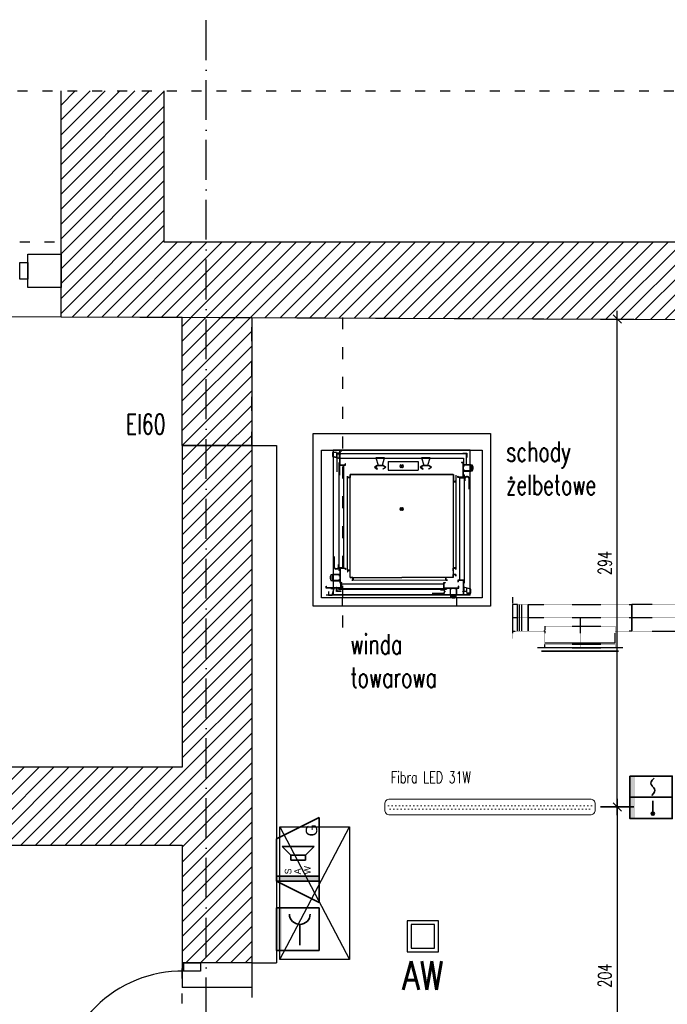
# Model space of a CAD drawing. Header units: millimetres. Extents: x 167273 to 188273, y -125105 to -88145.
# Tile 107 of 210: x 180078 to 180469, y -120218 to -119624. Entities that reach past the tile are written whole.
import ezdxf
from ezdxf.enums import TextEntityAlignment as Align

# ---------------------------------------------------------------- set-up
doc = ezdxf.new("R2010")
doc.units = ezdxf.units.MM
doc.header["$PDMODE"] = 35
doc.header["$PDSIZE"] = 5
for name, pattern in [('ACAD_ISO03W100', [30, 12, -18]), ('ACAD_ISO10W100', [18, 12, -3, 0, -3]), ('DASHDOT', [1, 0.5, -0.25, 0, -0.25]), ('WENT_2', [1.5, 0.5, -1])]:
    doc.linetypes.add(name, pattern=pattern)
for name, color, linetype in [('!_ppoz', 10, 'Continuous'), ('a-osie', 1, 'ACAD_ISO10W100'), ('a-poziomy', 9, 'Continuous'), ('a-wymiary', 9, 'Continuous'), ('b-drzwi', 6, 'Continuous'), ('b-przerywana1', 9, 'ACAD_ISO03W100'), ('b-widokowa', 7, 'Continuous'), ('b-ściany', 2, 'Continuous'), ('c-wyposażenie', 5, 'Continuous'), ('El_Oświetlenie awaryjne', 10, 'Continuous'), ('FLUID-N-BIB-SYM', 7, 'Continuous'), ('h-hatch', 8, 'Continuous')]:
    doc.layers.add(name, color=color, linetype=linetype)
for name, color, linetype, lineweight in [('EL_Linia SSP', 10, 'Continuous', 35), ('EL_oprawy', 72, 'Continuous', 5), ('FLUID-N-BIB', 8, 'Continuous', 30)]:
    doc.layers.add(name, color=color, linetype=linetype, lineweight=lineweight)
doc.styles.add('arial 0.8', font='romans.shx', dxfattribs={"width": 0.7, "height": 12})
doc.styles.add('ES1', font='romans.shx', dxfattribs={"width": 0.7, "height": 12})
doc.styles.add('PPAB_100', font='romans.shx', dxfattribs={"width": 0.7, "height": 12})
doc.styles.add('PPAB_50', font='romans.shx', dxfattribs={"width": 0.7, "height": 8})
doc.dimstyles.new('newPPAB_50', dxfattribs={"dimscale": 0, "dimtxt": 8, "dimasz": 1, "dimexe": 10, "dimexo": 10, "dimgap": 3.5, "dimtad": 1, "dimdec": 0, "dimzin": 0, "dimdsep": 46, "dimtxsty": 'PPAB_50', "dimblk": 'tick_50', "dimcen": 0.09, "dimdle": 5, "dimse1": 1, "dimse2": 1, "dimclrd": 9, "dimclre": 9, "dimclrt": 161, "dimadec": 0, "dimazin": 0, "dimtfac": 1, "dimtdec": 0, "dimtix": 1, "dimtofl": 0, "dimtmove": 2, "dimatfit": 3, "dimldrblk": 'tick_50', "dimfxl": 0, "dimtolj": 1, "dimtzin": 0, "dimarcsym": 0})
pattern_1 = [(45, (-27340.6366, 31489.7547), (-4.49012806, 4.49012806), [])]

# ---------------------------------------------------------------- blocks, each defined once
blk = doc.blocks.new('LED 31W')
h = blk.add_hatch()
h.set_pattern_fill('DOTS', color=256, scale=35)
h.set_pattern_definition([(0, (8e-13, -4e-12), (1.09375, 2.1875), [0, -2.1875])])
h.paths.add_polyline_path([(61.5, 2.75), (-61.5, 2.75), (-61.5, -2.75), (61.5, -2.75)])
blk.add_lwpolyline([(-60.5, -4.75), (60.5, -4.75, 0.414214), (63.5, -1.75), (63.5, 1.75, 0.414214), (60.5, 4.75), (-60.5, 4.75, 0.414214), (-63.5, 1.75), (-63.5, -1.75, 0.414214)], format="xyb", close=True)
at = {"style": 'ES1', "flags": 1}
blk.add_attdef('TYP', (-59.8, 30.4), '', height=12, rotation=360, dxfattribs=at)
at = {"style": 'ES1'}
blk.add_attdef('KOD', (-59.8, 14.37), '', height=12, rotation=360, dxfattribs=at)
blk = doc.blocks.new('A$C5690186C')
at = {"layer": 'EL_Linia SSP', "lineweight": 5}
h = blk.add_hatch(color=256, dxfattribs=at)
h.set_gradient(color1=(255, 0, 0), color2=(224, 0, 0), one_color=1, name='INVSPHERICAL')
h.paths.add_polyline_path([(-9.8, 0), (-9.8, 12.8), (-12.8, 12.8), (-12.8, 0)])
h.paths.add_polyline_path([(-9.8, -12.8), (-9.8, 0), (-12.8, 0), (-12.8, -12.8)])
at = {"layer": 'EL_Linia SSP'}
blk.add_hatch(color=256, dxfattribs=at).paths.add_polyline_path([(2.02, -9.84, 1), (0.15, -9.84, 1)])
at = {"layer": 'EL_Linia SSP', "color": 1, "linetype": 'Continuous'}
for p, q in [((-0.1, 8.54), (0.11, 9.39)), ((0.11, 7.68), (-0.1, 8.54)), ((0.11, 9.39), (0.74, 10.35)), ((0.58, 6.96), (0.11, 7.68)), ((0.74, 6.72), (0.58, 6.96)), ((0.74, 10.35), (1.79, 11.52)), ((1.07, 6.34), (0.74, 6.72)), ((1.07, 6.34), (1.41, 5.97)), ((1.41, 5.97), (1.57, 5.73)), ((1.41, 2.34), (0.36, 1.16)), ((2.04, 3.3), (1.41, 2.34)), ((1.57, 5.73), (2.04, 5.01)), ((2.04, 5.01), (2.25, 4.15)), ((2.25, 4.15), (2.04, 3.3))]:
    blk.add_line(p, q, dxfattribs=at)
at = {"layer": 'EL_Linia SSP'}
for p, q in [((-12.8, 0), (12.8, 0)), ((1.08, -2.06), (1.08, -9.84))]:
    blk.add_line(p, q, dxfattribs=at)
blk.add_lwpolyline([(-12.8, 12.8), (12.8, 12.8), (12.8, -12.8), (-12.8, -12.8)], close=True, dxfattribs=at)
blk.add_circle((1.08, -9.84), 0.938, dxfattribs=at)
at = {"layer": 'EL_Linia SSP', "color": 1}
blk.add_text('R,C', height=4, dxfattribs=at).set_placement((13.91, -11.8))
blk = doc.blocks.new('A$C2EBF4885')
at = {"layer": 'EL_Linia SSP', "lineweight": 5}
h = blk.add_hatch(color=256, dxfattribs=at)
h.set_gradient(color1=(255, 0, 0), color2=(224, 0, 0), one_color=1, name='INVSPHERICAL')
h.paths.add_polyline_path([(-9.8, 12.8), (-9.8, 25.6), (-12.8, 25.6), (-12.8, 12.8)])
h.paths.add_polyline_path([(-9.8, 0), (-9.8, 12.8), (-12.8, 12.8), (-12.8, 0)])
at = {"layer": 'EL_Linia SSP'}
blk.add_line((1.2, 15.68), (1.2, 3.14), dxfattribs=at)
blk.add_lwpolyline([(-12.8, 25.6), (12.8, 25.6), (12.8, 0), (-12.8, 0)], close=True, dxfattribs=at)
blk.add_arc((1.2, 21.95), 6.27, 180, 0, dxfattribs=at)
blk = doc.blocks.new('AW')
for points in [[(-6.25, -6.25), (6.25, -6.25), (6.25, 6.25), (-6.25, 6.25)], [(-4.75, -4.75), (4.75, -4.75), (4.75, 4.75), (-4.75, 4.75)]]:
    blk.add_lwpolyline(points, close=True)
at = {"style": 'arial 0.8', "width": 0.8}
blk.add_text('AW', height=11.5, dxfattribs=at).set_placement((0, -10), align=Align.TOP_CENTER)
blk = doc.blocks.new('A$C5906215B')
at = {"layer": 'EL_Linia SSP'}
h = blk.add_hatch(color=256, dxfattribs=at)
h.set_gradient(color1=(255, 0, 0), color2=(255, 0, 0))
h.paths.add_polyline_path([(-9.8, -25.6), (-9.8, 0), (-12.8, 0), (-12.8, -25.6)])
for p, q in [((-25.6, -25.6), (-12.8, 0)), ((-12.8, 0), (12.8, 0)), ((-12.8, 0), (-12.8, -25.6)), ((-9.8, -25.6), (-9.8, 0)), ((25.6, -25.6), (12.8, 0)), ((8.19, -3.31), (2.91, -8.67)), ((8.19, -22.72), (8.19, -3.31)), ((-0.13, -17.36), (-0.13, -8.67)), ((-0.13, -8.67), (2.91, -8.67)), ((2.91, -8.67), (2.91, -17.36)), ((2.91, -17.36), (-0.13, -17.36)), ((2.91, -17.36), (8.19, -22.72)), ((25.6, -25.6), (-25.6, -25.6))]:
    blk.add_line(p, q, dxfattribs=at)
for s, height, p in [('S', 4, (-8.62, -8.94)), ('A', 4, (-8.62, -14.63)), ('W', 4, (-8.62, -20.46)), ('G', 7, (14.27, -24.56))]:
    blk.add_text(s, height=height, dxfattribs=at).set_placement(p)
blk = doc.blocks.new('*U864')
at = {"linetype": 'Continuous', "lineweight": -2}
for p, q in [((-1580, 80), (-1580, 0)), ((1580, 0), (1580, 80)), ((-1580, 0), (-1580, -80)), ((1580, -80), (1580, 0))]:
    blk.add_line(p, q, dxfattribs=at)
at = {"color": 0, "linetype": 'ByBlock', "lineweight": -2}
for p, q in [((1580, 80), (-1580, 80)), ((-1580, -80), (1580, -80))]:
    blk.add_line(p, q, dxfattribs=at)
at = {"layer": 'FLUID-N-BIB-SYM', "linetype": 'DASHDOT', "lineweight": -3}
for p in [(-1580, 0), (1579.8, 0)]:
    blk.add_line(p, (1580, 0), dxfattribs=at)
blk = doc.blocks.new('*U858')
at = {"linetype": 'Continuous', "lineweight": -2}
for p, q in [((-257.5, 180), (-212.5, 180)), ((-212.5, 180), (212.5, 180)), ((212.5, 180), (257.5, 180)), ((-312.5, 80), (-312.5, -80)), ((312.5, -80), (312.5, 80))]:
    blk.add_line(p, q, dxfattribs=at)
at = {"color": 0, "linetype": 'ByBlock', "lineweight": -2}
for p, q in [((-212.5, 150), (-212.5, 180)), ((212.5, 150), (212.5, 180)), ((-212.5, 150), (-212.5, 49.9)), ((212.5, 80), (212.5, 150)), ((-312.5, 80), (-212.5, 80)), ((212.5, 49.9), (212.5, 80)), ((212.5, 80), (312.5, 80)), ((212.5, 49.9), (-212.5, 49.9)), ((312.5, -80), (-312.5, -80))]:
    blk.add_line(p, q, dxfattribs=at)
at = {"linetype": 'Continuous', "lineweight": -3}
blk.add_line((212.5, 150), (-212.5, 150), dxfattribs=at)
at = {"layer": 'FLUID-N-BIB-SYM', "linetype": 'DASHDOT', "lineweight": -3}
for p, q in [((0, 0), (0, 180)), ((0, 160), (0, 180)), ((-312.5, 0), (312.5, 0)), ((-312.5, 0), (-312.3, 0))]:
    blk.add_line(p, q, dxfattribs=at)
blk = doc.blocks.new('*U853')
at = {"color": 0, "linetype": 'ByBlock', "lineweight": -2}
for p, q in [((0, 80), (0, 125)), ((0, 80), (-30, 80)), ((0, 0), (0, 80)), ((0, -80), (0, 0)), ((-30, -80), (0, -80)), ((0, -125), (0, -80))]:
    blk.add_line(p, q, dxfattribs=at)
at = {"linetype": 'Continuous', "lineweight": -2}
for p, q in [((-30, 80), (-30, 0)), ((-30, 0), (-30, -80))]:
    blk.add_line(p, q, dxfattribs=at)
blk = doc.blocks.new('*U870')
at = {"linetype": 'Continuous', "lineweight": -2}
for p, q in [((-47.5, 80), (-47.5, 0)), ((47.5, 0), (47.5, 80)), ((-47.5, 0), (-47.5, -80)), ((47.5, -80), (47.5, 0))]:
    blk.add_line(p, q, dxfattribs=at)
at = {"color": 0, "linetype": 'ByBlock', "lineweight": -2}
for p, q in [((47.5, 80), (-47.5, 80)), ((-47.5, -80), (47.5, -80))]:
    blk.add_line(p, q, dxfattribs=at)
at = {"linetype": 'Continuous', "lineweight": -3}
for p, q in [((-7.5, -80), (-7.5, 80)), ((7.5, -80), (7.5, 80))]:
    blk.add_line(p, q, dxfattribs=at)
at = {"layer": 'FLUID-N-BIB-SYM', "linetype": 'DASHDOT', "lineweight": -3}
for p in [(-47.5, 0), (17.5, 0)]:
    blk.add_line(p, (47.5, 0), dxfattribs=at)
blk = doc.blocks.new('*U1050')
at = {"color": 0, "linetype": 'ByBlock', "lineweight": -2}
for p, q in [((-232.5, 0), (-212.5, 0)), ((-232.5, 0, 20), (232.5, 0, 20)), ((212.5, 0), (-212.5, 0)), ((-212.5, 0, -20), (-212.5, 0)), ((-212.5, 0, -20), (212.5, 0, -20)), ((212.5, 0), (212.5, 0, -20)), ((212.5, 0), (232.5, 0))]:
    blk.add_line(p, q, dxfattribs=at)
at = {"linetype": 'Continuous', "lineweight": -3}
for p, q in [((232.5, 0, 20), (-232.5, 0, 20)), ((-232.5, 0, 20), (232.5, 0, 20))]:
    blk.add_line(p, q, dxfattribs=at)
blk = doc.blocks.new('tick_50')
at = {"color": 9, "ltscale": 20}
for p, q in [((0, 10), (0, -10)), ((-5, 0), (5, 0))]:
    blk.add_line(p, q, dxfattribs=at)
at = {"color": 0}
blk.add_line((2.5, 2.5), (-2.5, -2.5), dxfattribs=at)
blk = doc.blocks.new('*D1486')
at = {"layer": 'a-wymiary', "color": 9, "lineweight": -2}
blk.add_line((180438.37, -120099.89), (180438.37, -120301.39), dxfattribs=at)
at = {"layer": 'Defpoints', "color": 0}
for p in [(180425.12, -120098.89), (180426.07, -120302.39), (180438.37, -120302.39)]:
    blk.add_point(p, dxfattribs=at)
at = {"layer": 'a-wymiary', "color": 9, "lineweight": -2}
for p, rotation in [((180438.37, -120098.89), 90), ((180438.37, -120302.39), 270)]:
    blk.add_blockref('tick_50', p, dxfattribs=dict(at, rotation=rotation))
at = {"layer": 'a-wymiary', "color": 161, "insert": (180430.87, -120200.64), "char_height": 8, "attachment_point": 5, "rotation": 90, "style": 'PPAB_50'}
blk.add_mtext('\\A1;204', dxfattribs=at)
blk = doc.blocks.new('winda_microlift')
at = {"layer": 'c-wyposażenie'}
for p, q in [((19298.14, -21828.05), (19295.87, -21828.05)), ((19295.87, -21828.05), (19295.87, -21830.36)), ((19295.87, -21830.36), (19300.11, -21831.64)), ((19298.14, -21828.13), (19295.96, -21828.13)), ((19295.96, -21828.13), (19295.96, -21830.29)), ((19295.96, -21830.29), (19300.02, -21831.52)), ((19378.92, -21826.65), (19296.25, -21826.65)), ((19296.25, -21826.65), (19296.25, -21836.5)), ((19298.14, -21828.05), (19298.14, -21828.13)), ((19298.18, -21828.51), (19298.18, -21831.07)), ((19300.79, -21828.51), (19298.18, -21828.51)), ((19298.18, -21831.07), (19298.44, -21831.07)), ((19298.44, -21831.07), (19298.44, -21828.76)), ((19298.44, -21828.76), (19300.79, -21828.76)), ((19376.67, -21828.81), (19298.48, -21828.81)), ((19298.48, -21828.81), (19298.48, -21839.67)), ((19300.11, -21829.5), (19300.02, -21829.5)), ((19300.02, -21829.5), (19300.02, -21831.52)), ((19300.11, -21831.64), (19300.11, -21829.5)), ((19300.19, -21835.74), (19300.19, -21826.76)), ((19300.19, -21826.76), (19301.48, -21826.76)), ((19300.19, -21841.72), (19300.19, -21831.37)), ((19300.19, -21831.37), (19374.96, -21831.37)), ((19300.36, -21826.94), (19301.48, -21826.94)), ((19300.36, -21835.57), (19300.36, -21826.94)), ((19300.79, -21828.76), (19300.79, -21828.51)), ((19301.48, -21826.76), (19301.48, -21826.94)), ((19322.06, -21831.33), (19323.35, -21835.76)), ((19327.2, -21831.33), (19322.06, -21831.33)), ((19325.91, -21835.76), (19327.2, -21831.33)), ((19354.71, -21831.33), (19349.58, -21831.33)), ((19349.58, -21831.33), (19350.86, -21835.76)), ((19353.43, -21835.76), (19354.71, -21831.33)), ((19374.4, -21828.51), (19376.97, -21828.51)), ((19374.4, -21828.76), (19374.4, -21828.51)), ((19376.71, -21828.76), (19374.4, -21828.76)), ((19374.96, -21831.37), (19374.96, -21835.83)), ((19376.67, -21834.97), (19376.67, -21828.81)), ((19376.71, -21831.07), (19376.71, -21828.76)), ((19376.97, -21831.07), (19376.71, -21831.07)), ((19376.97, -21828.51), (19376.97, -21831.07)), ((19378.88, -21835.41), (19378.88, -21827.22)), ((19378.92, -21913.63), (19378.92, -21826.65)), ((19296.25, -21836.5), (19296.25, -21905.45)), ((19299.94, -21834.2), (19299.59, -21834.2)), ((19299.59, -21834.2), (19299.59, -21894.56)), ((19299.76, -21897.79), (19299.76, -21834.38)), ((19299.94, -21835.87), (19299.94, -21834.2)), ((19302.67, -21835.87), (19299.94, -21835.87)), ((19300.19, -21835.74), (19303.61, -21835.74)), ((19300.36, -21835.57), (19303.44, -21835.57)), ((19302.67, -21897.62), (19302.67, -21835.87)), ((19303.61, -21834.89), (19303.44, -21834.89)), ((19303.44, -21835.57), (19303.44, -21834.89)), ((19303.61, -21835.74), (19303.61, -21834.89)), ((19322.83, -21835.8), (19321.21, -21836.92)), ((19321.21, -21836.92), (19322.83, -21838.03)), ((19321.47, -21836.92), (19322.83, -21835.97)), ((19322.92, -21837.9), (19321.47, -21836.92)), ((19324.63, -21835.8), (19322.83, -21835.8)), ((19322.83, -21835.97), (19326.43, -21835.97)), ((19323.35, -21835.76), (19325.91, -21835.76)), ((19323.35, -21835.76), (19325.91, -21835.76)), ((19324.5, -21835.97), (19324.5, -21835.42)), ((19324.63, -21835.8), (19326.43, -21835.8)), ((19324.67, -21835.42), (19324.67, -21835.93)), ((19324.67, -21835.97), (19324.67, -21835.85)), ((19326.34, -21837.9), (19327.8, -21836.92)), ((19326.43, -21835.8), (19328.05, -21836.92)), ((19327.8, -21836.92), (19326.43, -21835.97)), ((19328.05, -21836.92), (19326.43, -21838.03)), ((19329.33, -21833.54), (19347.44, -21833.54)), ((19329.33, -21833.54), (19329.33, -21838.69)), ((19336.63, -21835.37), (19338.52, -21837.26)), ((19336.63, -21837.26), (19338.52, -21835.37)), ((19347.44, -21833.54), (19347.44, -21838.69)), ((19350.35, -21835.8), (19348.73, -21836.92)), ((19348.73, -21836.92), (19350.35, -21838.03)), ((19348.98, -21836.92), (19350.35, -21835.97)), ((19350.44, -21837.9), (19348.98, -21836.92)), ((19352.15, -21835.8), (19350.35, -21835.8)), ((19350.35, -21835.97), (19353.94, -21835.97)), ((19350.86, -21835.76), (19353.43, -21835.76)), ((19352.02, -21835.97), (19352.02, -21835.42)), ((19352.15, -21835.8), (19353.94, -21835.8)), ((19352.28, -21835.42), (19352.28, -21835.93)), ((19352.28, -21835.97), (19352.28, -21835.85)), ((19353.86, -21837.9), (19355.31, -21836.92)), ((19353.94, -21835.8), (19355.57, -21836.92)), ((19355.31, -21836.92), (19353.94, -21835.97)), ((19355.57, -21836.92), (19353.94, -21838.03)), ((19373.66, -21834.13), (19373.66, -21834.3)), ((19374.94, -21834.13), (19373.66, -21834.13)), ((19374.77, -21834.3), (19373.66, -21834.3)), ((19374.77, -21842.94), (19374.77, -21834.3)), ((19374.94, -21843.11), (19374.94, -21834.13)), ((19375.03, -21835.41), (19375.03, -21836.44)), ((19379.3, -21835.41), (19375.03, -21835.41)), ((19375.03, -21836.44), (19375.11, -21836.44)), ((19375.11, -21835.49), (19379.22, -21835.49)), ((19375.11, -21836.44), (19375.11, -21835.49)), ((19378.88, -21904.36), (19378.88, -21835.41)), ((19379.22, -21835.49), (19379.22, -21839.17)), ((19379.3, -21839.26), (19379.3, -21835.41)), ((19380.24, -21835.67), (19379.3, -21835.67)), ((19380.24, -21839), (19380.24, -21835.67)), ((19380.59, -21836.05), (19380.24, -21836.05)), ((19380.59, -21838.62), (19380.59, -21836.05)), ((19380.71, -21836.52), (19380.59, -21836.52)), ((19380.71, -21838.15), (19380.71, -21836.52)), ((19304.81, -21842.26), (19304.94, -21842.26)), ((19304.81, -21843.12), (19304.81, -21842.26)), ((19306.53, -21843.12), (19304.81, -21843.12)), ((19304.81, -21843.2), (19306.53, -21843.2)), ((19304.86, -21899.04), (19304.81, -21843.2)), ((19304.94, -21842.26), (19304.94, -21842.99)), ((19304.94, -21842.99), (19306.4, -21842.99)), ((19306.4, -21841.28), (19368.76, -21841.28)), ((19306.4, -21842.99), (19306.4, -21841.28)), ((19306.53, -21841.41), (19306.53, -21843.12)), ((19368.63, -21841.41), (19306.53, -21841.41)), ((19306.58, -21899.04), (19306.53, -21843.2)), ((19322.83, -21838.03), (19322.92, -21837.9)), ((19326.43, -21838.03), (19326.34, -21837.9)), ((19329.33, -21838.69), (19347.44, -21838.69)), ((19350.35, -21838.03), (19350.44, -21837.9)), ((19353.94, -21838.03), (19353.86, -21837.9)), ((19368.63, -21841.41), (19368.63, -21845.68)), ((19368.76, -21841.28), (19368.76, -21845.55)), ((19370.27, -21841.81), (19370.32, -21897.66)), ((19371.52, -21842.25), (19371.69, -21842.25)), ((19371.52, -21843.11), (19371.52, -21842.25)), ((19374.94, -21843.11), (19371.52, -21843.11)), ((19371.69, -21842.94), (19371.69, -21842.25)), ((19374.77, -21842.94), (19371.69, -21842.94)), ((19372.46, -21843.24), (19372.46, -21904.99)), ((19372.46, -21843.24), (19375.2, -21843.24)), ((19375.11, -21838.23), (19375.03, -21838.23)), ((19375.03, -21838.23), (19375.03, -21839.26)), ((19375.03, -21839.26), (19379.3, -21839.26)), ((19375.11, -21839.17), (19375.11, -21838.23)), ((19379.22, -21839.17), (19375.11, -21839.17)), ((19375.2, -21841.57), (19375.54, -21841.57)), ((19375.2, -21843.24), (19375.2, -21841.57)), ((19375.37, -21843.24), (19375.37, -21841.74)), ((19375.37, -21843.07), (19375.37, -21906.48)), ((19375.54, -21846.38), (19375.54, -21841.57)), ((19375.7, -21845.22), (19375.7, -21843.51)), ((19375.87, -21845.22), (19375.87, -21843.51)), ((19376.77, -21842.44), (19377.2, -21842.44)), ((19376.77, -21842.62), (19377.2, -21842.62)), ((19378.1, -21843.51), (19378.1, -21850.14)), ((19378.27, -21843.51), (19378.27, -21850.14)), ((19379.3, -21839), (19380.24, -21839)), ((19380.24, -21838.62), (19380.59, -21838.62)), ((19380.59, -21838.15), (19380.71, -21838.15)), ((19368.63, -21845.77), (19368.58, -21901.61)), ((19368.63, -21845.68), (19370.34, -21845.68)), ((19368.72, -21845.77), (19368.63, -21845.77)), ((19370.34, -21845.77), (19368.68, -21845.77)), ((19370.21, -21845.55), (19368.76, -21845.55)), ((19370.21, -21844.83), (19370.21, -21845.55)), ((19370.34, -21844.83), (19370.21, -21844.83)), ((19370.34, -21845.68), (19370.34, -21844.83)), ((19370.34, -21845.55), (19370.34, -21844.83)), ((19375.54, -21906.65), (19375.54, -21846.3)), ((19336.63, -21863.1), (19338.52, -21861.21)), ((19336.63, -21861.21), (19338.52, -21863.1)), ((19296.87, -21897.35), (19296.87, -21890.72)), ((19297.04, -21897.35), (19297.04, -21890.72)), ((19299.26, -21895.63), (19299.26, -21897.35)), ((19299.43, -21895.63), (19299.43, -21897.35)), ((19299.59, -21894.48), (19299.59, -21899.29)), ((19294.42, -21902.71), (19294.42, -21904.34)), ((19294.55, -21902.71), (19294.42, -21902.71)), ((19294.55, -21902.24), (19294.55, -21904.81)), ((19294.89, -21902.24), (19294.55, -21902.24)), ((19294.89, -21901.86), (19294.89, -21905.19)), ((19295.83, -21901.86), (19294.89, -21901.86)), ((19295.83, -21901.6), (19295.83, -21905.45)), ((19300.11, -21901.6), (19295.83, -21901.6)), ((19295.92, -21901.69), (19300.02, -21901.69)), ((19295.92, -21905.36), (19295.92, -21901.69)), ((19298.36, -21898.24), (19297.93, -21898.24)), ((19298.36, -21898.41), (19297.93, -21898.41)), ((19299.94, -21899.29), (19299.59, -21899.29)), ((19299.76, -21897.62), (19299.76, -21899.12)), ((19299.94, -21897.62), (19299.94, -21899.29)), ((19302.67, -21897.62), (19299.94, -21897.62)), ((19300.02, -21901.69), (19300.02, -21902.63)), ((19300.02, -21902.63), (19300.11, -21902.63)), ((19300.11, -21902.63), (19300.11, -21901.6)), ((19300.19, -21897.75), (19300.19, -21906.73)), ((19300.19, -21897.75), (19303.61, -21897.75)), ((19300.36, -21897.92), (19303.44, -21897.92)), ((19300.36, -21897.92), (19300.36, -21906.56)), ((19303.44, -21897.92), (19303.44, -21898.61)), ((19303.61, -21898.61), (19303.44, -21898.61)), ((19303.61, -21897.75), (19303.61, -21898.61)), ((19304.86, -21899.04), (19306.58, -21899.04)), ((19306.58, -21899.13), (19304.86, -21899.13)), ((19304.86, -21899.13), (19304.86, -21899.98)), ((19304.86, -21899.26), (19304.86, -21899.98)), ((19304.86, -21899.98), (19304.99, -21899.98)), ((19304.99, -21899.98), (19304.99, -21899.26)), ((19304.99, -21899.26), (19306.45, -21899.26)), ((19306.45, -21903.53), (19306.45, -21899.26)), ((19306.58, -21903.41), (19306.58, -21899.13)), ((19370.29, -21901.61), (19368.58, -21901.61)), ((19368.58, -21903.41), (19368.58, -21901.7)), ((19368.58, -21901.7), (19370.29, -21901.7)), ((19370.32, -21897.66), (19368.6, -21897.66)), ((19368.6, -21899.45), (19368.6, -21897.74)), ((19368.6, -21897.74), (19370.32, -21897.74)), ((19370.16, -21901.82), (19368.71, -21901.82)), ((19368.71, -21901.82), (19368.71, -21903.53)), ((19370.2, -21897.87), (19368.73, -21897.87)), ((19368.73, -21897.87), (19368.73, -21899.58)), ((19370.16, -21902.55), (19370.16, -21901.82)), ((19370.29, -21902.55), (19370.16, -21902.55)), ((19370.2, -21898.6), (19370.2, -21897.87)), ((19370.32, -21898.6), (19370.2, -21898.6)), ((19370.29, -21901.7), (19370.29, -21902.55)), ((19370.32, -21897.74), (19370.32, -21898.6)), ((19292.04, -21909.89), (19292.04, -21908.6)), ((19292.04, -21908.6), (19292.21, -21908.6)), ((19292.21, -21909.72), (19292.21, -21908.6)), ((19294.42, -21904.34), (19294.55, -21904.34)), ((19294.55, -21904.81), (19294.89, -21904.81)), ((19294.89, -21905.19), (19295.83, -21905.19)), ((19295.83, -21905.45), (19300.11, -21905.45)), ((19300.02, -21905.36), (19295.92, -21905.36)), ((19296.25, -21905.45), (19296.25, -21913.63)), ((19300.02, -21904.42), (19300.02, -21905.36)), ((19300.11, -21904.42), (19300.02, -21904.42)), ((19300.11, -21905.45), (19300.11, -21904.42)), ((19301.02, -21906.47), (19300.16, -21906.47)), ((19300.16, -21906.47), (19300.16, -21906.64)), ((19300.85, -21906.64), (19300.16, -21906.64)), ((19300.19, -21906.73), (19301.48, -21906.73)), ((19300.36, -21906.56), (19301.48, -21906.56)), ((19300.85, -21909.72), (19300.85, -21906.64)), ((19301.02, -21909.89), (19301.02, -21906.47)), ((19301.15, -21907.41), (19301.15, -21910.14)), ((19362.9, -21907.41), (19301.15, -21907.41)), ((19301.48, -21906.73), (19301.48, -21906.56)), ((19308.15, -21903.53), (19306.45, -21903.53)), ((19306.58, -21903.41), (19308.28, -21903.41)), ((19307.43, -21905.12), (19307.43, -21904.99)), ((19307.43, -21904.99), (19308.15, -21904.99)), ((19308.28, -21905.12), (19307.43, -21905.12)), ((19308.15, -21904.99), (19308.15, -21903.53)), ((19308.28, -21903.41), (19308.28, -21905.12)), ((19308.37, -21903.41), (19308.37, -21905.12)), ((19308.37, -21903.41), (19337.58, -21903.41)), ((19364.32, -21905.22), (19308.37, -21905.12)), ((19364.22, -21903.41), (19337.58, -21903.41)), ((19362.9, -21907.41), (19362.9, -21910.14)), ((19363.02, -21906.47), (19363.88, -21906.47)), ((19363.02, -21909.89), (19363.02, -21906.47)), ((19363.2, -21906.64), (19363.88, -21906.64)), ((19363.2, -21909.72), (19363.2, -21906.64)), ((19363.88, -21906.47), (19363.88, -21906.64)), ((19364.22, -21905.07), (19364.22, -21903.41)), ((19364.22, -21905.12), (19364.22, -21905.07)), ((19368.58, -21903.41), (19364.3, -21903.41)), ((19364.3, -21903.41), (19364.3, -21905.12)), ((19364.3, -21905.12), (19365.16, -21905.12)), ((19368.71, -21903.53), (19364.43, -21903.53)), ((19364.43, -21904.99), (19364.43, -21903.53)), ((19365.16, -21904.99), (19364.43, -21904.99)), ((19364.43, -21905.12), (19365.16, -21905.12)), ((19365.16, -21905.12), (19365.16, -21904.99)), ((19374.94, -21905.11), (19371.52, -21905.11)), ((19371.52, -21905.11), (19371.52, -21905.97)), ((19371.52, -21905.97), (19371.69, -21905.97)), ((19374.77, -21905.29), (19371.69, -21905.29)), ((19371.69, -21905.29), (19371.69, -21905.97)), ((19371.83, -21909.72), (19371.83, -21908.6)), ((19372.01, -21908.6), (19371.83, -21908.6)), ((19372.01, -21909.89), (19372.01, -21908.6)), ((19372.46, -21904.99), (19375.2, -21904.99)), ((19374.77, -21905.29), (19374.77, -21913.92)), ((19374.94, -21905.11), (19374.94, -21914.09)), ((19375.2, -21904.99), (19375.2, -21906.65)), ((19375.2, -21906.65), (19375.54, -21906.65)), ((19378.88, -21914.21), (19378.88, -21904.36)), ((19291.92, -21913.83), (19301.77, -21913.83)), ((19301.02, -21909.89), (19292.04, -21909.89)), ((19300.85, -21909.72), (19292.21, -21909.72)), ((19293.32, -21911.94), (19293.32, -21914.21)), ((19293.32, -21911.94), (19293.41, -21911.94)), ((19293.32, -21914.21), (19295.63, -21914.21)), ((19293.41, -21911.94), (19293.41, -21914.12)), ((19293.41, -21914.12), (19295.57, -21914.12)), ((19296.91, -21909.97), (19294.77, -21909.97)), ((19294.77, -21909.97), (19294.77, -21910.06)), ((19294.77, -21910.06), (19296.8, -21910.06)), ((19295.57, -21914.12), (19296.8, -21910.06)), ((19295.63, -21914.21), (19296.91, -21909.97)), ((19296.25, -21913.63), (19378.92, -21913.63)), ((19298.18, -21909.21), (19298.44, -21909.21)), ((19298.18, -21911.88), (19298.18, -21909.21)), ((19300.79, -21911.88), (19298.18, -21911.88)), ((19298.44, -21909.21), (19298.44, -21911.52)), ((19298.44, -21911.52), (19300.79, -21911.52)), ((19301.15, -21910.14), (19299.48, -21910.14)), ((19299.48, -21910.14), (19299.48, -21910.49)), ((19299.48, -21910.49), (19359.83, -21910.49)), ((19363.06, -21910.32), (19299.65, -21910.32)), ((19300.79, -21911.52), (19300.79, -21911.88)), ((19301.77, -21913.83), (19370.72, -21913.83)), ((19362.62, -21913.04), (19355.99, -21913.04)), ((19362.62, -21913.21), (19355.99, -21913.21)), ((19359.75, -21910.49), (19364.56, -21910.49)), ((19360.91, -21910.65), (19362.62, -21910.65)), ((19360.91, -21910.82), (19362.62, -21910.82)), ((19362.9, -21910.14), (19364.56, -21910.14)), ((19362.9, -21910.32), (19364.39, -21910.32)), ((19363.02, -21909.89), (19372.01, -21909.89)), ((19363.2, -21909.72), (19371.83, -21909.72)), ((19363.52, -21911.72), (19363.52, -21912.15)), ((19363.69, -21911.72), (19363.69, -21912.15)), ((19364.56, -21910.14), (19364.56, -21910.49)), ((19366.87, -21909.97), (19366.87, -21914.25)), ((19367.9, -21909.97), (19366.87, -21909.97)), ((19366.87, -21914.25), (19370.72, -21914.25)), ((19366.96, -21910.06), (19367.9, -21910.06)), ((19366.96, -21914.16), (19366.96, -21910.06)), ((19370.64, -21914.16), (19366.96, -21914.16)), ((19367.13, -21914.25), (19367.13, -21915.19)), ((19367.9, -21910.06), (19367.9, -21909.97)), ((19369.7, -21909.97), (19369.7, -21910.06)), ((19370.72, -21909.97), (19369.7, -21909.97)), ((19369.7, -21910.06), (19370.64, -21910.06)), ((19370.47, -21915.19), (19370.47, -21914.25)), ((19370.64, -21910.06), (19370.64, -21914.16)), ((19370.72, -21914.25), (19370.72, -21909.97)), ((19370.72, -21913.83), (19378.91, -21913.83)), ((19373.66, -21914.09), (19373.66, -21913.92)), ((19374.77, -21913.92), (19373.66, -21913.92)), ((19374.94, -21914.09), (19373.66, -21914.09)), ((19374.49, -21911.9), (19374.49, -21911.64)), ((19374.49, -21911.64), (19376.79, -21911.64)), ((19377.15, -21911.9), (19374.49, -21911.9)), ((19375.03, -21909.22), (19375.03, -21911.36)), ((19379.26, -21910.5), (19375.03, -21909.22)), ((19375.03, -21911.36), (19375.11, -21911.36)), ((19375.11, -21911.36), (19375.11, -21909.33)), ((19379.17, -21910.57), (19375.11, -21909.33)), ((19376.95, -21909.79), (19376.69, -21909.79)), ((19376.69, -21909.79), (19376.69, -21912.1)), ((19376.95, -21912.35), (19376.95, -21909.79)), ((19376.99, -21912.81), (19376.99, -21912.73)), ((19376.99, -21912.73), (19379.17, -21912.73)), ((19376.99, -21912.81), (19379.26, -21912.81)), ((19379.17, -21912.73), (19379.17, -21910.57)), ((19379.26, -21912.81), (19379.26, -21910.5)), ((19367.13, -21915.19), (19370.47, -21915.19)), ((19367.51, -21915.19), (19367.51, -21915.53)), ((19367.51, -21915.53), (19370.08, -21915.53)), ((19367.99, -21915.53), (19367.99, -21915.66)), ((19367.99, -21915.66), (19369.61, -21915.66)), ((19369.61, -21915.66), (19369.61, -21915.53)), ((19370.08, -21915.53), (19370.08, -21915.19))]:
    blk.add_line(p, q, dxfattribs=at)
for centre in [(19337.58, -21836.32), (19337.58, -21862.15)]:
    blk.add_circle(centre, 0.904, dxfattribs=at)
for centre, radius, start, end in [((19376.63, -21828.85), 0.0431, 0, 90), ((19376.77, -21843.51), 1.07, 90, 180), ((19376.77, -21843.51), 0.897, 90, 180), ((19377.2, -21843.51), 1.07, 0, 90), ((19377.2, -21843.51), 0.897, 0, 90), ((19297.93, -21897.35), 1.07, 180, 270), ((19297.93, -21897.35), 0.897, 180, 270), ((19298.36, -21897.35), 1.07, 270, 0), ((19298.36, -21897.35), 0.897, 270, 0), ((19362.62, -21911.72), 1.07, 0, 90), ((19362.62, -21911.72), 0.897, 0, 90), ((19362.62, -21912.15), 1.07, 270, 0), ((19362.62, -21912.15), 0.897, 270, 0)]:
    blk.add_arc(centre, radius, start, end, dxfattribs=at)

msp = doc.modelspace()

# ---------------------------------------------------------------- hatches: boundary and pattern name
at = {"layer": '!_ppoz'}
h = msp.add_hatch(dxfattribs=at)
h.set_pattern_fill('ANSI31', color=256, scale=2, style=0)
h.set_pattern_definition(pattern_1)
h.paths.add_polyline_path([(180175.81, -119803.45), (180217.81, -119803.64), (180217.81, -119882.89), (180175.81, -119882.89)])
at = {"layer": 'h-hatch'}
h = msp.add_hatch(dxfattribs=at)
h.set_pattern_fill('ANSI31', color=256, scale=2, style=0)
h.set_pattern_definition(pattern_1)
h.paths.add_polyline_path([(180217.81, -120375.89), (180217.81, -120299.89), (180175.81, -120299.89), (180175.81, -120380.89), (179459.81, -120380.89), (179439.81, -120380.89), (179439.81, -120121.89), (179459.81, -120121.89), (179768.81, -120121.89), (179768.81, -120074.89), (179407.81, -120074.89), (179407.81, -120384.89), (179394.81, -120384.89), (179394.81, -120419.89), (179408.81, -120419.89), (179408.81, -120452.89), (179438.81, -120452.89), (179438.81, -120406.89), (180175.81, -120406.89), (180175.81, -120566.89), (180217.81, -120566.89)])
h.paths.add_polyline_path([(179438.81, -120542.89), (179408.81, -120542.89), (179408.81, -120566.89), (179438.81, -120566.89)])
h.paths.add_polyline_path([(180217.81, -119880.89), (180175.81, -119880.89), (180175.81, -120074.89), (179922.81, -120074.89), (179922.81, -119912.89), (179907.81, -119912.89), (179907.81, -120074.89), (179868.81, -120074.89), (179868.81, -120121.89), (180175.81, -120121.89), (180175.81, -120192.89), (180217.81, -120192.89)])
h.paths.add_polyline_path([(180002.81, -119757.89), (179894.81, -119757.89), (179894.81, -119666.89), (179834.81, -119666.89), (179834.81, -119757.89), (179326.52, -119757.89), (179326.52, -119802.89), (179907.81, -119802.89), (179907.81, -119822.89), (179922.81, -119822.89), (179922.81, -119802.89), (180002.81, -119802.89)])
h = msp.add_hatch(dxfattribs=at)
h.set_pattern_fill('ANSI31', color=256, scale=2, style=0)
h.set_pattern_definition(pattern_1)
h.paths.add_polyline_path([(183353.25, -119757.89), (180164.81, -119757.89), (180164.81, -119666.89), (180102.81, -119666.89), (180102.81, -119803.13), (180175.81, -119803.45), (181713.81, -119810.23), (181713.81, -119823.29), (181728.81, -119823.29), (181728.81, -119810.36), (183353.25, -119817.58)])

# ---------------------------------------------------------------- linework, layer by layer
at = {"layer": '!_ppoz'}
for points in [[(180175.81, -119803.45), (180217.81, -119803.64), (180217.81, -119880.89), (180175.81, -119880.89)], [(180176.81, -120197.89), (180176.81, -120192.89), (180186.81, -120192.89), (180186.81, -120197.89)]]:
    msp.add_lwpolyline(points, close=True, dxfattribs=at)
msp.add_arc((180175.97, -120272.04), 74.15, 89.34576, 180.27099, dxfattribs=at)
at = {"layer": 'a-osie', "ltscale": 2}
msp.add_line((180190.31, -120586.88), (180190.31, -119623.89), dxfattribs=at)
at = {"layer": 'b-drzwi'}
msp.add_lwpolyline([(180082.75, -119780.39), (180077.75, -119780.39), (180077.75, -119770.39), (180082.75, -119770.39)], close=True, dxfattribs=at)
at = {"layer": 'b-przerywana1', "ltscale": 0.5}
for p, q in [((180002.81, -119757.89), (180102.81, -119757.89)), ((180175.81, -120277.39), (180175.81, -120192.89)), ((180217.81, -120192.89), (180217.81, -120277.39))]:
    msp.add_line(p, q, dxfattribs=at)
at = {"layer": 'b-przerywana1', "ltscale": 0.7}
for p, q in [((180175.81, -119880.89), (180175.81, -119803.45)), ((180217.81, -119880.89), (180217.81, -119803.64))]:
    msp.add_line(p, q, dxfattribs=at)
at = {"layer": 'b-przerywana1', "ltscale": 0.6}
msp.add_line((180272.81, -119990.64), (180272.81, -119803.64), dxfattribs=at)
msp.add_line((180272.81, -119990.64), (180272.81, -119803.64), dxfattribs=at)
at = {"layer": 'b-przerywana1', "ltscale": 0.5}
msp.add_lwpolyline([(179326.52, -120566.89), (179326.52, -119666.89), (183353.25, -119666.89), (183353.25, -120566.89)], close=True, dxfattribs=at)
at = {"layer": 'b-widokowa'}
msp.add_line((180002.81, -119802.89), (180102.81, -119803.13), dxfattribs=at)
at = {"layer": 'b-widokowa', "ltscale": 0.5}
for p, q in [((180217.81, -119880.89), (180232.81, -119880.89)), ((180232.81, -119880.89), (180232.81, -120192.89)), ((180272.54, -119977.64), (180272.54, -119972.64)), ((180341.44, -119972.64), (180341.44, -119977.64)), ((180217.81, -120192.89), (180232.81, -120192.89))]:
    msp.add_line(p, q, dxfattribs=at)
for points in [[(180254.8, -119873.64), (180361.8, -119873.64), (180361.8, -119977.64), (180254.8, -119977.64)], [(180259.8, -119883.64), (180356.8, -119883.64), (180356.8, -119972.64), (180259.8, -119972.64)]]:
    msp.add_lwpolyline(points, close=True, dxfattribs=at)
at = {"layer": 'b-ściany'}
for p, q in [((180102.81, -119803.13), (180102.81, -119666.89)), ((180164.81, -119666.89), (180164.81, -119757.89)), ((180164.81, -119757.89), (183353.25, -119757.89)), ((180164.81, -119757.89), (183353.25, -119757.89)), ((180102.81, -119803.13), (181713.81, -119810.23)), ((180102.81, -119803.13), (181713.81, -119810.23)), ((180102.81, -119803.13), (180175.81, -119803.45)), ((180175.81, -119880.89), (180175.81, -119803.45)), ((180217.81, -119803.64), (180217.81, -119880.89)), ((180217.81, -119803.64), (181713.81, -119810.23)), ((180175.81, -119880.89), (180175.81, -120074.89)), ((180175.81, -119880.89), (180217.81, -119880.89)), ((180175.81, -119880.89), (180175.81, -120074.89)), ((180217.81, -119880.89), (180217.81, -120192.89)), ((180217.81, -119880.89), (180217.81, -120207.89)), ((180175.81, -120074.89), (179922.81, -120074.89)), ((180175.81, -120074.89), (179922.81, -120074.89)), ((179868.81, -120121.89), (180175.81, -120121.89)), ((179868.81, -120121.89), (180175.81, -120121.89)), ((180175.81, -120121.89), (180175.81, -120192.89)), ((180175.81, -120121.89), (180175.81, -120207.89)), ((180217.81, -120192.89), (180175.81, -120192.89)), ((180217.81, -120207.89), (180175.81, -120207.89))]:
    msp.add_line(p, q, dxfattribs=at)
msp.add_lwpolyline([(180102.75, -119785.39), (180082.75, -119785.39), (180082.75, -119765.39), (180102.75, -119765.39)], close=True, dxfattribs=at)
at = {"layer": 'c-wyposażenie'}
for p, q in [((180234.81, -120190.89), (180276.81, -120110.89)), ((180234.81, -120110.89), (180276.81, -120190.89))]:
    msp.add_line(p, q, dxfattribs=at)
at = {"layer": 'c-wyposażenie', "ltscale": 0.5}
msp.add_lwpolyline([(180234.81, -120110.89), (180276.81, -120110.89), (180276.81, -120190.89), (180234.81, -120190.89)], close=True, dxfattribs=at)

# ---------------------------------------------------------------- block references
at = {"layer": 'c-wyposażenie'}
msp.add_blockref('winda_microlift', (160970.72, -98056.99), dxfattribs=at)
at = {"layer": 'EL_Linia SSP'}
for name, p in [('A$C5690186C', (180458.81, -120093.06)), ('A$C2EBF4885', (180245.61, -120185.44))]:
    msp.add_blockref(name, p, dxfattribs=at)
at = {"layer": 'EL_Linia SSP', "rotation": 90}
msp.add_blockref('A$C5906215B', (180232.81, -120130.92), dxfattribs=at)
at = {"layer": 'EL_oprawy'}
ref = msp.add_blockref('LED 31W', (180361.57, -120098.89), dxfattribs=at)
ref.add_attrib('KOD', 'Fibra LED 31W', (180301.76, -120084.53), dxfattribs={"layer": '0', "height": 7, "style": 'ES1', "width": 0.7})
at = {"layer": 'El_Oświetlenie awaryjne', "xscale": 1.5, "yscale": 1.5, "zscale": 1.5}
msp.add_blockref('AW', (180321.07, -120176.89), dxfattribs=at)
at = {"layer": 'FLUID-N-BIB', "linetype": 'WENT_2', "xscale": 0.1000000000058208, "yscale": 0.1000000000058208, "zscale": 0.1, "rotation": 180}
for name, p in [('*U853', (180375.18, -119984.83, -70)), ('*U870', (180379.93, -119984.83, -70)), ('*U858', (180415.93, -119984.83, -70)), ('*U864', (180605.16, -119984.83, -70))]:
    msp.add_blockref(name, p, dxfattribs=at)
at = {"layer": 'FLUID-N-BIB', "linetype": 'WENT_2', "extrusion": (0, -1, 6.12323e-17), "xscale": 0.1000000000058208, "yscale": 0.1, "zscale": 0.1000000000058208, "rotation": 180}
msp.add_blockref('*U1050', (180415.93, -70, 120002.83), dxfattribs=at)

# ---------------------------------------------------------------- texts
at = {"layer": '!_ppoz', "insert": (180141.71, -119867.91), "char_height": 12, "width": 2937.189, "attachment_point": 4, "style": 'PPAB_100'}
msp.add_mtext('{\\Fromans.shx|c238;EI60}', dxfattribs=at)
at = {"layer": 'a-poziomy', "ltscale": 0.5, "char_height": 12, "width": 65.6395, "attachment_point": 4, "style": 'PPAB_100'}
for s, insert in [('{\\Fromans.shx|c238;schody żelbetowe}', (180371.36, -119894.47)), ('{\\Fromans.shx|c238;winda towarowa}', (180277.37, -120010.73))]:
    msp.add_mtext(s, dxfattribs=dict(at, insert=insert))

# ---------------------------------------------------------------- dimensions: what is measured, and where the dimension line sits
at = {"layer": 'a-wymiary'}
msp.add_linear_dim(base=(180438.37, -119804.56), p1=(180425.07, -120098.89), p2=(180426.36, -119804.56), angle=90, dimstyle='newPPAB_50', override={"dimscale": 1}, dxfattribs=at).render()
dim = msp.add_linear_dim(base=(180438.36894328, -120302.39367189), p1=(180425.11774058, -120098.89367189), p2=(180426.06782995, -120302.39367189), angle=90, dimstyle='newPPAB_50', override={"dimscale": 1}, dxfattribs=at)
dim.commit()
dim.dimension.update_dxf_attribs({"geometry": '*D1486', "text_midpoint": (180430.86894328, -120200.64367189)})

doc.saveas('drawing.dxf')
